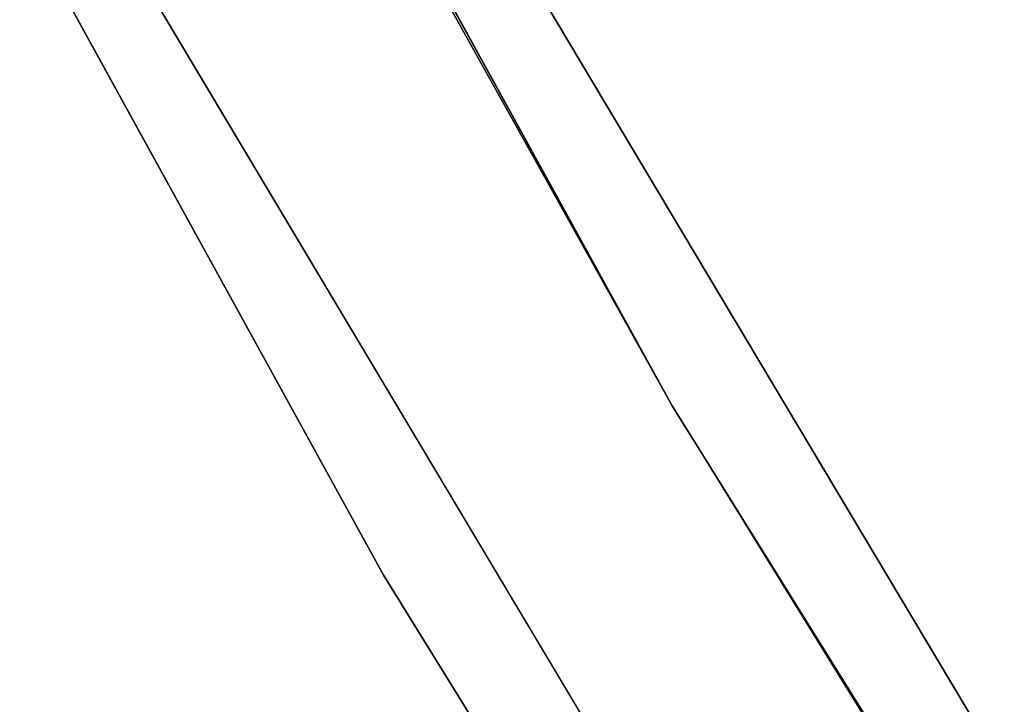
# Model space of a CAD drawing. Extents: x -775 to 775, y -775 to 775.
# Tile 223 of 256: x -648 to -639, y -377 to -371. Entities that reach past the tile are written whole.
import ezdxf

# ---------------------------------------------------------------- set-up
doc = ezdxf.new("R2010")
doc.units = 0
doc.layers.get('0').update_dxf_attribs({"color": 13, "linetype": 'CONTINUOUS'})

# ---------------------------------------------------------------- blocks, each defined once
blk = doc.blocks.new('OBJ_000001')
for p, q in [((-641.7142, -374.4984), (-659.7622, -341.6993)), ((-656.1128, -348.6559), (-618.4245, -411.819)), ((-618.4245, -411.819, 3), (-656.1128, -348.6559, 3)), ((-641.7142, -374.4984), (-656.1128, -348.6559, 18.222)), ((-618.4245, -411.819, 18.222), (-656.1128, -348.6559, 18.222)), ((-618.4245, -411.819, 38.9998), (-656.1128, -348.6559, 38.9998)), ((-658.7619, -350.0636, 3), (-620.9215, -413.4818, 3)), ((-620.9215, -413.4818, 38.9998), (-658.7619, -350.0636, 38.9998)), ((-658.7619, -350.0636), (-620.9215, -413.4818)), ((-641.7142, -374.4984), (-618.4245, -411.819, 18.222)), ((-641.7142, -374.4984), (-622.0196, -406.3696))]:
    blk.add_line(p, q)
at = {"color": 7}
mesh = blk.add_polyface(dxfattribs=at)
corners = [(-659.7622, -341.6993), (-641.7142, -374.4984), (-656.1128, -348.6559, 18.222)]
mesh.append_faces([[corners[k] for k in face] for face in [(0, 1, 2)]], dxfattribs={"color": 7})
mesh = blk.add_polyface(dxfattribs=at)
corners = [(-678.1892, -360.3873), (-639.2329, -425.6756, 3), (-639.2329, -425.6756), (-678.1892, -360.3873, 3)]
mesh.append_faces([[corners[k] for k in face] for face in [(0, 1, 2), (1, 0, 3)]], dxfattribs={"vtx0": -1, "color": 7})
mesh = blk.add_polyface(dxfattribs=at)
corners = [(-641.7142, -374.4984), (-622.0196, -406.3696), (-618.4245, -411.819, 18.222)]
mesh.append_faces([[corners[k] for k in face] for face in [(0, 1, 2)]], dxfattribs={"color": 7})
blk = doc.blocks.new('OBJ_000002')
for p, q in [((-644.3052, -376.0106, 30.1627), (-662.426, -343.0789, 30.1627)), ((-644.3052, -376.0106, 7), (-662.426, -343.0789, 7)), ((-624.5312, -408.0104, 30.1627), (-644.3052, -376.0106, 30.1627)), ((-644.3052, -376.0106, 7), (-644.3052, -376.0106, 30.1627)), ((-624.5312, -408.0104, 7), (-644.3052, -376.0106, 7))]:
    blk.add_line(p, q)
at = {"color": 8}
mesh = blk.add_polyface(dxfattribs=at)
corners = [(-662.426, -343.0789, 7), (-644.3052, -376.0106, 30.1627), (-644.3052, -376.0106, 7), (-662.426, -343.0789, 30.1627)]
mesh.append_faces([[corners[k] for k in face] for face in [(0, 1, 2), (1, 0, 3)]], dxfattribs={"vtx0": -1, "color": 8})
mesh = blk.add_polyface(dxfattribs=at)
corners = [(-644.3052, -376.0106, 7), (-624.5312, -408.0104, 30.1627), (-624.5312, -408.0104, 7), (-644.3052, -376.0106, 30.1627)]
mesh.append_faces([[corners[k] for k in face] for face in [(0, 1, 2), (1, 0, 3)]], dxfattribs={"vtx0": -1, "color": 8})
blk = doc.blocks.new('SKPE74C')
for name in ['OBJ_000002', 'OBJ_000001']:
    blk.add_blockref(name, (0, 0))

msp = doc.modelspace()

# ---------------------------------------------------------------- block references
msp.add_blockref('SKPE74C', (0, 0))

doc.saveas('drawing.dxf')
